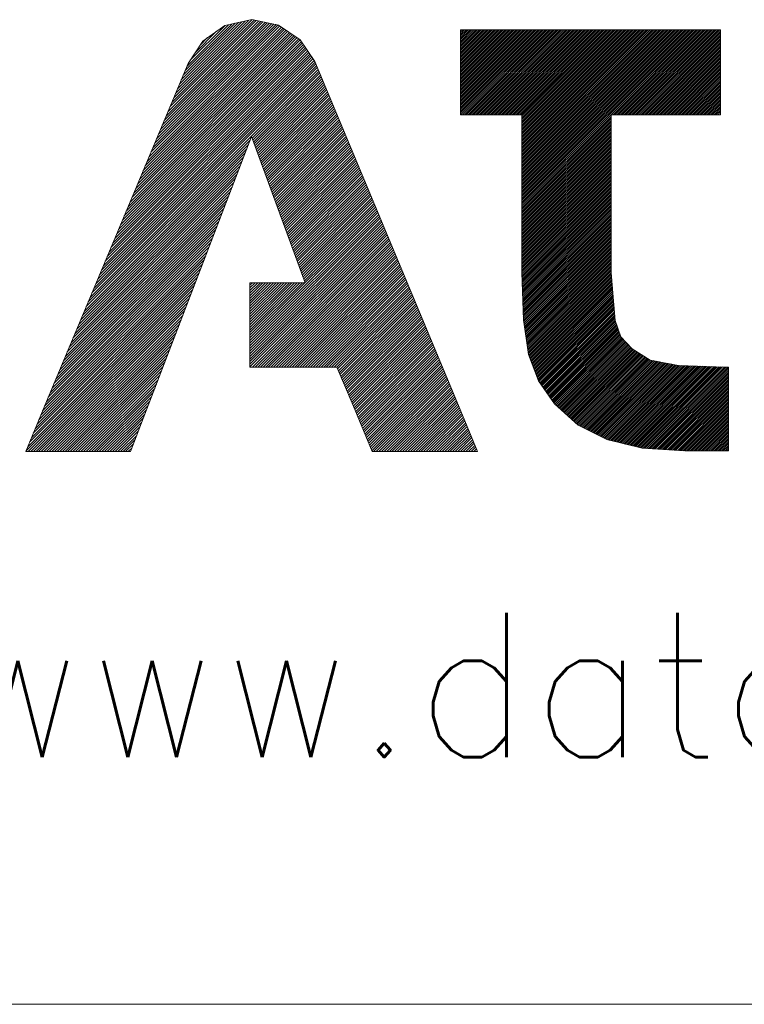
# Model space of a CAD drawing. Header units: millimetres. Extents: x 4 to 836, y 5 to 589.
# Tile 40 of 96: x 666 to 675, y 5 to 17. Entities that reach past the tile are written whole.
import ezdxf

# ---------------------------------------------------------------- set-up
doc = ezdxf.new("R2010")
doc.units = ezdxf.units.MM
doc.layers.add('256', color=7, linetype='Continuous', true_color=0xffffff)
doc.styles.add('blockfont', font='simplex.shx')

# ---------------------------------------------------------------- blocks, each defined once
blk = doc.blocks.new('HATCH3')
at = {"color": 5, "lineweight": 13}
for p, q in [((667.915782, 15.634335), (668.885862, 16.604416)), ((667.938179, 15.687812), (668.859912, 16.609545)), ((667.579822, 14.832184), (669.245605, 16.497967)), ((667.602219, 14.885661), (669.227049, 16.51049)), ((667.624616, 14.939138), (669.208493, 16.523014)), ((667.647014, 14.992614), (669.189937, 16.535537)), ((667.669411, 15.046091), (669.170512, 16.547192)), ((667.691809, 15.099568), (669.144635, 16.552394)), ((667.714206, 15.153045), (669.118758, 16.557596)), ((667.736603, 15.206521), (669.09288, 16.562799)), ((667.759001, 15.259998), (669.067003, 16.568001)), ((667.781398, 15.313475), (669.041126, 16.573203)), ((667.803795, 15.366952), (669.015248, 16.578405)), ((667.826193, 15.420428), (668.989371, 16.583607)), ((667.84859, 15.473905), (668.963494, 16.588809)), ((667.870987, 15.527382), (668.937617, 16.594011)), ((667.893385, 15.580859), (668.911739, 16.599214)), ((667.960577, 15.741289), (668.820349, 16.601062)), ((667.982974, 15.794766), (668.780787, 16.592579)), ((668.005371, 15.848242), (668.741225, 16.584096)), ((668.027769, 15.901719), (668.701662, 16.575613)), ((668.050166, 15.955196), (668.6621, 16.56713)), ((668.072563, 16.008673), (668.622538, 16.558647)), ((668.094961, 16.062149), (668.582975, 16.550164)), ((668.132726, 16.130994), (668.543413, 16.541681)), ((667.355848, 14.297417), (669.430628, 16.372196)), ((667.378246, 14.350893), (669.412609, 16.385257)), ((667.400643, 14.40437), (669.394053, 16.39778)), ((667.42304, 14.457847), (669.375497, 16.410303)), ((667.445438, 14.511324), (669.356941, 16.422827)), ((667.467835, 14.5648), (669.338385, 16.43535)), ((667.490232, 14.618277), (669.319829, 16.447874)), ((667.51263, 14.671754), (669.301273, 16.460397)), ((667.535027, 14.725231), (669.282717, 16.47292)), ((667.557424, 14.778707), (669.264161, 16.485444)), ((668.190711, 16.220058), (668.444323, 16.473671)), ((668.248695, 16.309122), (668.337238, 16.397665)), ((667.221464, 13.976556), (669.505082, 16.260174)), ((667.243862, 14.030033), (669.492673, 16.278844)), ((667.266259, 14.08351), (669.480264, 16.297515)), ((667.288656, 14.136986), (669.467855, 16.316185)), ((667.311054, 14.190463), (669.455446, 16.334855)), ((667.333451, 14.24394), (669.443037, 16.353526)), ((667.08708, 13.655696), (669.579536, 16.148152)), ((667.109478, 13.709172), (669.567127, 16.166822)), ((667.131875, 13.762649), (669.554718, 16.185493)), ((667.154272, 13.816126), (669.542309, 16.204163)), ((667.17667, 13.869603), (669.5299, 16.222833)), ((667.199067, 13.923079), (669.517491, 16.241504)), ((666.952696, 13.334835), (669.640165, 16.022304)), ((666.975094, 13.388312), (669.631005, 16.044223)), ((666.997491, 13.441789), (669.621845, 16.066143)), ((667.019888, 13.495265), (669.612685, 16.088063)), ((667.042286, 13.548742), (669.603526, 16.109982)), ((667.064683, 13.602219), (669.591946, 16.129482)), ((668.86128, 15.212339), (669.649324, 16.000384)), ((668.86962, 15.1896), (669.658484, 15.978464)), ((668.877959, 15.16686), (669.667644, 15.956545)), ((668.886299, 15.14412), (669.676804, 15.934625)), ((668.894639, 15.121381), (669.685963, 15.912705)), ((668.902979, 15.098641), (669.695123, 15.890786)), ((668.911318, 15.075901), (669.704283, 15.868866)), ((668.919658, 15.053162), (669.713443, 15.846946)), ((668.927998, 15.030422), (669.722602, 15.825027)), ((668.936338, 15.007682), (669.731762, 15.803107)), ((668.944677, 14.984943), (669.740922, 15.781187)), ((668.953017, 14.962203), (669.750082, 15.759268)), ((668.961357, 14.939463), (669.759241, 15.737348)), ((668.969696, 14.916724), (669.768401, 15.715428)), ((668.978036, 14.893984), (669.777561, 15.693509)), ((668.986376, 14.871244), (669.78672, 15.671589)), ((668.994716, 14.848505), (669.79588, 15.649669)), ((669.003055, 14.825765), (669.80504, 15.62775)), ((669.011395, 14.803025), (669.8142, 15.60583)), ((669.019735, 14.780286), (669.823359, 15.58391)), ((669.028075, 14.757546), (669.832519, 15.561991)), ((669.036414, 14.734806), (669.841679, 15.540071)), ((669.044754, 14.712067), (669.850839, 15.518151)), ((669.053094, 14.689327), (669.859998, 15.496232)), ((669.061433, 14.666587), (669.869158, 15.474312)), ((669.069773, 14.643847), (669.878318, 15.452392)), ((669.078113, 14.621108), (669.887478, 15.430473)), ((669.086453, 14.598368), (669.896637, 15.408553)), ((669.094792, 14.575628), (669.905797, 15.386633)), ((669.103132, 14.552889), (669.914957, 15.364714)), ((669.111472, 14.530149), (669.924117, 15.342794)), ((669.119812, 14.507409), (669.933276, 15.320874)), ((669.128151, 14.48467), (669.942436, 15.298955)), ((669.136491, 14.46193), (669.951596, 15.277035)), ((669.144831, 14.43919), (669.960756, 15.255115)), ((669.15317, 14.416451), (669.969915, 15.233196)), ((669.16151, 14.393711), (669.979075, 15.211276)), ((666.907902, 13.227882), (668.819153, 15.139133)), ((666.930299, 13.281358), (668.838534, 15.189594)), ((669.16985, 14.370971), (669.988235, 15.189356)), ((669.17819, 14.348232), (669.997395, 15.167437)), ((669.186529, 14.325492), (670.006554, 15.145517)), ((669.194869, 14.302752), (670.015714, 15.123597)), ((669.203209, 14.280013), (670.024874, 15.101677)), ((666.84071, 13.067451), (668.761008, 14.98775)), ((666.863107, 13.120928), (668.78039, 15.038211)), ((666.885504, 13.174405), (668.799771, 15.088672)), ((669.211549, 14.257273), (670.034034, 15.079758)), ((669.219888, 14.234533), (670.043193, 15.057838)), ((669.228228, 14.211794), (670.052353, 15.035918)), ((669.236568, 14.189054), (670.061513, 15.013999)), ((669.244908, 14.166314), (670.070672, 14.992079)), ((666.795915, 12.960498), (668.722246, 14.886829)), ((666.818312, 13.013975), (668.741627, 14.93729)), ((669.253247, 14.143575), (670.079832, 14.970159)), ((669.261587, 14.120835), (670.088992, 14.94824)), ((669.269927, 14.098095), (670.098152, 14.92632)), ((669.278266, 14.075355), (670.107311, 14.9044)), ((669.286606, 14.052616), (670.116471, 14.882481)), ((669.294946, 14.029876), (670.125631, 14.860561)), ((666.75112, 12.853544), (668.683483, 14.785907)), ((666.773518, 12.907021), (668.702864, 14.836368)), ((669.303286, 14.007136), (670.134791, 14.838641)), ((669.311625, 13.984397), (670.14395, 14.816722)), ((669.319965, 13.961657), (670.15311, 14.794802)), ((669.328305, 13.938917), (670.16227, 14.772882)), ((669.336645, 13.916178), (670.17143, 14.750963)), ((666.683928, 12.693114), (668.625339, 14.634525)), ((666.706325, 12.746591), (668.64472, 14.684985)), ((666.728723, 12.800068), (668.664101, 14.735446)), ((669.344984, 13.893438), (670.180589, 14.729043)), ((669.353324, 13.870698), (670.189749, 14.707123)), ((669.361664, 13.847959), (670.198909, 14.685204)), ((669.370003, 13.825219), (670.208069, 14.663284)), ((669.378343, 13.802479), (670.217228, 14.641364)), ((666.639133, 12.586161), (668.586576, 14.533603)), ((666.661531, 12.639637), (668.605957, 14.584064)), ((669.386683, 13.77974), (670.226388, 14.619445)), ((669.395023, 13.757), (670.235548, 14.597525)), ((669.403362, 13.73426), (670.244708, 14.575605)), ((669.411702, 13.711521), (670.253867, 14.553686)), ((669.420042, 13.688781), (670.263027, 14.531766)), ((666.594339, 12.479207), (668.547813, 14.432681)), ((666.616736, 12.532684), (668.567194, 14.483142)), ((669.428382, 13.666041), (670.272187, 14.509846)), ((669.436721, 13.643302), (670.281347, 14.487927)), ((669.445061, 13.620562), (670.290506, 14.466007)), ((669.453401, 13.597822), (670.299666, 14.444087)), ((669.46174, 13.575083), (670.308826, 14.422168)), ((669.47008, 13.552343), (670.317985, 14.400248)), ((666.527147, 12.318777), (668.489669, 14.281299)), ((666.549544, 12.372254), (668.50905, 14.33176)), ((666.571941, 12.42573), (668.528432, 14.382221)), ((668.837209, 12.857313), (670.336305, 14.356409)), ((668.837209, 12.826233), (670.345465, 14.334489)), ((668.837209, 12.795154), (670.354624, 14.312569)), ((668.837209, 12.764075), (670.363784, 14.29065)), ((669.47842, 13.529603), (670.327145, 14.378328)), ((666.482352, 12.211823), (668.450906, 14.180377)), ((666.504749, 12.2653), (668.470287, 14.230838)), ((668.837209, 12.732995), (670.372944, 14.26873)), ((668.837209, 12.701916), (670.382104, 14.24681)), ((668.837209, 12.670836), (670.391263, 14.224891)), ((668.837209, 12.639757), (670.400423, 14.202971)), ((668.837209, 12.608678), (670.409583, 14.181051)), ((666.437557, 12.10487), (668.412143, 14.079456)), ((666.459955, 12.158347), (668.431525, 14.129917)), ((668.837209, 12.577598), (670.418743, 14.159132)), ((668.837209, 12.546519), (670.427902, 14.137212)), ((668.837209, 12.515439), (670.437062, 14.115292)), ((668.866721, 12.513872), (670.446222, 14.093373)), ((668.897801, 12.513872), (670.455382, 14.071453)), ((668.92888, 12.513872), (670.464541, 14.049533)), ((666.393181, 11.998335), (668.37338, 13.978534)), ((666.415219, 12.051452), (668.392762, 14.028995)), ((668.959959, 12.513872), (670.473701, 14.027614)), ((668.991039, 12.513872), (670.482861, 14.005694)), ((669.022118, 12.513872), (670.492021, 13.983774)), ((669.053198, 12.513872), (670.50118, 13.961855)), ((669.084277, 12.513872), (670.51034, 13.939935)), ((666.327069, 11.838985), (668.315236, 13.827152)), ((666.349107, 11.892101), (668.334618, 13.877613)), ((666.371144, 11.945218), (668.353999, 13.928073)), ((669.115356, 12.513872), (670.5195, 13.918015)), ((669.146436, 12.513872), (670.52866, 13.896096)), ((669.177515, 12.513872), (670.537819, 13.874176)), ((669.208595, 12.513872), (670.546979, 13.852256)), ((669.239674, 12.513872), (670.556139, 13.830337)), ((666.282994, 11.732751), (668.276473, 13.72623)), ((666.305032, 11.785868), (668.295855, 13.776691)), ((669.270753, 12.513872), (670.565299, 13.808417)), ((669.301833, 12.513872), (670.574458, 13.786497)), ((669.332912, 12.513872), (670.583618, 13.764578)), ((669.363992, 12.513872), (670.592778, 13.742658)), ((669.395071, 12.513872), (670.601937, 13.720738)), ((666.238919, 11.626517), (668.237711, 13.625308)), ((666.260957, 11.679634), (668.257092, 13.675769)), ((669.42615, 12.513872), (670.611097, 13.698819)), ((669.45723, 12.513872), (670.620257, 13.676899)), ((669.488309, 12.513872), (670.629417, 13.654979)), ((669.519389, 12.513872), (670.638576, 13.63306)), ((669.550468, 12.513872), (670.647736, 13.61114)), ((669.581548, 12.513872), (670.656896, 13.58922)), ((666.194844, 11.520283), (668.198948, 13.524387)), ((666.216882, 11.5734), (668.218329, 13.574848)), ((666.225838, 11.520198), (668.179566, 13.473926)), ((668.837209, 13.478901), (668.866024, 13.507716)), ((668.837209, 13.447822), (668.897103, 13.507716)), ((668.837209, 13.416742), (668.928183, 13.507716)), ((668.837209, 13.385663), (668.959262, 13.507716)), ((668.837209, 13.354583), (668.990342, 13.507716)), ((668.837209, 13.323504), (669.021421, 13.507716)), ((668.837209, 13.292425), (669.0525, 13.507716)), ((668.837209, 13.261345), (669.08358, 13.507716)), ((668.837209, 13.230266), (669.114659, 13.507716)), ((668.837209, 13.199186), (669.145739, 13.507716)), ((668.837209, 13.168107), (669.176818, 13.507716)), ((668.837209, 13.137027), (669.207898, 13.507716)), ((668.837209, 13.105948), (669.238977, 13.507716)), ((668.837209, 13.074869), (669.270056, 13.507716)), ((668.837209, 13.043789), (669.301136, 13.507716)), ((668.837209, 13.01271), (669.332215, 13.507716)), ((668.837209, 12.98163), (669.363295, 13.507716)), ((668.837209, 12.950551), (669.394374, 13.507716)), ((668.837209, 12.919472), (669.425453, 13.507716)), ((668.837209, 12.888392), (669.456533, 13.507716)), ((669.612627, 12.513872), (670.666056, 13.567301)), ((669.643706, 12.513872), (670.675215, 13.545381)), ((669.674786, 12.513872), (670.684375, 13.523461)), ((669.705865, 12.513872), (670.693535, 13.501542)), ((669.736945, 12.513872), (670.702695, 13.479622)), ((666.256918, 11.520198), (668.160185, 13.423465)), ((666.287997, 11.520198), (668.140804, 13.373004)), ((669.768024, 12.513872), (670.711854, 13.457702)), ((669.799103, 12.513872), (670.721014, 13.435783)), ((669.830183, 12.513872), (670.730174, 13.413863)), ((669.860137, 12.512747), (670.739334, 13.391943)), ((669.869494, 12.491025), (670.748493, 13.370024)), ((666.319077, 11.520198), (668.121422, 13.322544)), ((666.350156, 11.520198), (668.102041, 13.272083)), ((669.878851, 12.469302), (670.757653, 13.348104)), ((669.888208, 12.44758), (670.766813, 13.326184)), ((669.897565, 12.425857), (670.775973, 13.304265)), ((669.906922, 12.404135), (670.785132, 13.282345)), ((669.916279, 12.382413), (670.794292, 13.260425)), ((669.925636, 12.36069), (670.803452, 13.238506)), ((666.381235, 11.520198), (668.082659, 13.221622)), ((666.412315, 11.520198), (668.063278, 13.171161)), ((666.443394, 11.520198), (668.043897, 13.1207)), ((669.934993, 12.338968), (670.812612, 13.216586)), ((669.94435, 12.317245), (670.821771, 13.194666)), ((669.953707, 12.295523), (670.830931, 13.172747)), ((669.963064, 12.2738), (670.840091, 13.150827)), ((669.972421, 12.252078), (670.84925, 13.128907)), ((666.474474, 11.520198), (668.024515, 13.07024)), ((666.505553, 11.520198), (668.005134, 13.019779)), ((669.981778, 12.230355), (670.85841, 13.106988)), ((669.991135, 12.208633), (670.86757, 13.085068)), ((670.000492, 12.186911), (670.87673, 13.063148)), ((670.009849, 12.165188), (670.885889, 13.041229)), ((670.019206, 12.143466), (670.895049, 13.019309)), ((666.536633, 11.520198), (667.985752, 12.969318)), ((666.567712, 11.520198), (667.966371, 12.918857)), ((670.028563, 12.121743), (670.904209, 12.997389)), ((670.03792, 12.100021), (670.913369, 12.97547)), ((670.047277, 12.078298), (670.922528, 12.95355)), ((670.056594, 12.056536), (670.931688, 12.93163)), ((670.065709, 12.034571), (670.940848, 12.909711)), ((670.074823, 12.012607), (670.950008, 12.887791)), ((666.598791, 11.520198), (667.94699, 12.868396)), ((666.629871, 11.520198), (667.927608, 12.817936)), ((670.083938, 11.990642), (670.959167, 12.865871)), ((670.093052, 11.968677), (670.968327, 12.843952)), ((670.102167, 11.946712), (670.977487, 12.822032)), ((670.111282, 11.924747), (670.986647, 12.800112)), ((670.120396, 11.902783), (670.995806, 12.778193)), ((666.66095, 11.520198), (667.908227, 12.767475)), ((666.69203, 11.520198), (667.888845, 12.717014)), ((666.723109, 11.520198), (667.869464, 12.666553)), ((670.129511, 11.880818), (671.004966, 12.756273)), ((670.138625, 11.858853), (671.014126, 12.734353)), ((670.14774, 11.836888), (671.023286, 12.712434)), ((670.156855, 11.814923), (671.032445, 12.690514)), ((670.165969, 11.792959), (671.041605, 12.668594)), ((666.754188, 11.520198), (667.850083, 12.616092)), ((666.785268, 11.520198), (667.830701, 12.565632)), ((670.175084, 11.770994), (671.050765, 12.646675)), ((670.184198, 11.749029), (671.059925, 12.624755)), ((670.193313, 11.727064), (671.069084, 12.602835)), ((670.202428, 11.705099), (671.078244, 12.580916)), ((670.211542, 11.683134), (671.087404, 12.558996)), ((666.816347, 11.520198), (667.81132, 12.515171)), ((666.847427, 11.520198), (667.791938, 12.46471)), ((670.220657, 11.66117), (671.096564, 12.537076)), ((670.229771, 11.639205), (671.105723, 12.515157)), ((670.238886, 11.61724), (671.114883, 12.493237)), ((670.248001, 11.595275), (671.124043, 12.471317)), ((670.257115, 11.57331), (671.133202, 12.449398)), ((670.26623, 11.551346), (671.142362, 12.427478)), ((666.878506, 11.520198), (667.772557, 12.414249)), ((666.909585, 11.520198), (667.753176, 12.363788)), ((666.940665, 11.520198), (667.733794, 12.313327)), ((670.275344, 11.529381), (671.151522, 12.405558)), ((670.297241, 11.520198), (671.160682, 12.383639)), ((670.32832, 11.520198), (671.169841, 12.361719)), ((670.3594, 11.520198), (671.179001, 12.339799)), ((670.390479, 11.520198), (671.188161, 12.31788)), ((666.971744, 11.520198), (667.714413, 12.262867)), ((667.002824, 11.520198), (667.695032, 12.212406)), ((670.421559, 11.520198), (671.197321, 12.29596)), ((670.452638, 11.520198), (671.20648, 12.27404)), ((670.483718, 11.520198), (671.21564, 12.252121)), ((670.514797, 11.520198), (671.2248, 12.230201)), ((670.545876, 11.520198), (671.23396, 12.208281)), ((667.033903, 11.520198), (667.67565, 12.161945)), ((667.064982, 11.520198), (667.656269, 12.111484)), ((670.576956, 11.520198), (671.243119, 12.186362)), ((670.608035, 11.520198), (671.252279, 12.164442)), ((670.639115, 11.520198), (671.261439, 12.142522)), ((670.670194, 11.520198), (671.270599, 12.120603)), ((670.701273, 11.520198), (671.279758, 12.098683)), ((670.732353, 11.520198), (671.288918, 12.076763)), ((667.096062, 11.520198), (667.636887, 12.061023)), ((667.127141, 11.520198), (667.617589, 12.010646)), ((667.158221, 11.520198), (667.598292, 11.960269)), ((670.763432, 11.520198), (671.298066, 12.054832)), ((670.794512, 11.520198), (671.307175, 12.032862)), ((670.825591, 11.520198), (671.316285, 12.010892)), ((670.85667, 11.520198), (671.325395, 11.988922)), ((670.88775, 11.520198), (671.334505, 11.966953)), ((667.1893, 11.520198), (667.578995, 11.909893)), ((667.22038, 11.520198), (667.559698, 11.859516)), ((670.918829, 11.520198), (671.343614, 11.944983)), ((670.949909, 11.520198), (671.352724, 11.923013)), ((670.980988, 11.520198), (671.361834, 11.901044)), ((671.012067, 11.520198), (671.370943, 11.879074)), ((671.043147, 11.520198), (671.380053, 11.857104)), ((667.251459, 11.520198), (667.540401, 11.80914)), ((667.282538, 11.520198), (667.521104, 11.758764)), ((671.074226, 11.520198), (671.389163, 11.835135)), ((671.105306, 11.520198), (671.398273, 11.813165)), ((671.136385, 11.520198), (671.407382, 11.791195)), ((671.167465, 11.520198), (671.416492, 11.769225)), ((671.198544, 11.520198), (671.425602, 11.747256)), ((667.313618, 11.520198), (667.501807, 11.708387)), ((667.344697, 11.520198), (667.48251, 11.658011)), ((671.229623, 11.520198), (671.434711, 11.725286)), ((671.260703, 11.520198), (671.443821, 11.703316)), ((671.291782, 11.520198), (671.452931, 11.681347)), ((671.322862, 11.520198), (671.462041, 11.659377)), ((671.353941, 11.520198), (671.47115, 11.637407)), ((671.38502, 11.520198), (671.48026, 11.615438)), ((667.375777, 11.520198), (667.463213, 11.607635)), ((667.406856, 11.520198), (667.443916, 11.557258)), ((671.4161, 11.520198), (671.48937, 11.593468)), ((671.447179, 11.520198), (671.498479, 11.571498)), ((671.478259, 11.520198), (671.507589, 11.549529))]:
    blk.add_line(p, q, dxfattribs=at)
blk = doc.blocks.new('HATCH5')
at = {"color": 5, "lineweight": 13}
for p, q in [((671.318785, 16.462067), (671.345668, 16.48895)), ((671.318785, 16.440418), (671.367317, 16.48895)), ((671.318785, 16.418768), (671.388967, 16.48895)), ((671.318785, 16.397118), (671.410617, 16.48895)), ((671.318785, 16.375468), (671.432267, 16.48895)), ((671.318785, 16.353819), (671.453916, 16.48895)), ((671.318785, 16.332169), (671.475566, 16.48895)), ((671.318785, 16.310519), (671.497216, 16.48895)), ((671.318785, 16.28887), (671.518865, 16.48895)), ((671.318785, 16.26722), (671.540515, 16.48895)), ((671.318785, 16.24557), (671.562165, 16.48895)), ((671.318785, 16.223921), (671.583814, 16.48895)), ((671.318785, 16.202271), (671.605464, 16.48895)), ((671.318785, 16.180621), (671.627114, 16.48895)), ((671.318785, 16.158971), (671.648764, 16.48895)), ((671.318785, 16.137322), (671.670413, 16.48895)), ((671.318785, 16.115672), (671.692063, 16.48895)), ((671.318785, 16.094022), (671.713713, 16.48895)), ((671.318785, 16.072373), (671.735362, 16.48895)), ((671.318785, 16.050723), (671.757012, 16.48895)), ((671.318785, 16.029073), (671.778662, 16.48895)), ((671.318785, 16.007423), (671.800312, 16.48895)), ((671.318785, 15.985774), (671.821961, 16.48895)), ((671.318785, 15.964124), (671.843611, 16.48895)), ((671.318785, 15.942474), (671.865261, 16.48895)), ((671.318785, 15.920825), (671.88691, 16.48895)), ((671.318785, 15.899175), (671.90856, 16.48895)), ((671.318785, 15.877525), (671.93021, 16.48895)), ((671.318785, 15.855876), (671.951859, 16.48895)), ((671.318785, 15.834226), (671.973509, 16.48895)), ((671.318785, 15.812576), (671.995159, 16.48895)), ((671.318785, 15.790926), (672.016809, 16.48895)), ((671.318785, 15.769277), (672.038458, 16.48895)), ((671.318785, 15.747627), (672.060108, 16.48895)), ((671.318785, 15.725977), (672.081758, 16.48895)), ((671.318785, 15.704328), (672.103407, 16.48895)), ((671.318785, 15.682678), (672.125057, 16.48895)), ((671.318785, 15.661028), (672.146707, 16.48895)), ((671.318785, 15.639378), (672.168357, 16.48895)), ((671.318785, 15.617729), (672.190006, 16.48895)), ((671.318785, 15.596079), (672.211656, 16.48895)), ((671.318785, 15.574429), (672.233306, 16.48895)), ((671.318785, 15.55278), (672.254955, 16.48895)), ((671.318785, 15.53113), (672.276605, 16.48895)), ((671.318785, 15.50948), (672.298255, 16.48895)), ((671.320375, 15.48942), (672.319905, 16.48895)), ((671.342024, 15.48942), (672.341554, 16.48895)), ((671.363674, 15.48942), (672.363204, 16.48895)), ((671.385324, 15.48942), (672.384854, 16.48895)), ((671.406973, 15.48942), (672.406503, 16.48895)), ((671.428623, 15.48942), (672.428153, 16.48895)), ((671.450273, 15.48942), (672.449803, 16.48895)), ((671.471922, 15.48942), (672.471452, 16.48895)), ((671.493572, 15.48942), (672.493102, 16.48895)), ((671.515222, 15.48942), (672.514752, 16.48895)), ((671.536872, 15.48942), (672.536402, 16.48895)), ((671.558521, 15.48942), (672.558051, 16.48895)), ((671.580171, 15.48942), (672.579701, 16.48895)), ((671.601821, 15.48942), (672.601351, 16.48895)), ((671.62347, 15.48942), (672.623, 16.48895)), ((671.64512, 15.48942), (672.64465, 16.48895)), ((671.66677, 15.48942), (672.6663, 16.48895)), ((671.68842, 15.48942), (672.68795, 16.48895)), ((671.710069, 15.48942), (672.709599, 16.48895)), ((671.731719, 15.48942), (672.731249, 16.48895)), ((671.753369, 15.48942), (672.752899, 16.48895)), ((671.775018, 15.48942), (672.774548, 16.48895)), ((671.796668, 15.48942), (672.796198, 16.48895)), ((671.818318, 15.48942), (672.817848, 16.48895)), ((671.839968, 15.48942), (672.839498, 16.48895)), ((671.861617, 15.48942), (672.861147, 16.48895)), ((671.883267, 15.48942), (672.882797, 16.48895)), ((671.904917, 15.48942), (672.904447, 16.48895)), ((671.926566, 15.48942), (672.926096, 16.48895)), ((671.948216, 15.48942), (672.947746, 16.48895)), ((671.969866, 15.48942), (672.969396, 16.48895)), ((671.991515, 15.48942), (672.991045, 16.48895)), ((672.013165, 15.48942), (673.012695, 16.48895)), ((672.034815, 15.48942), (673.034345, 16.48895)), ((672.042664, 15.475619), (673.055995, 16.48895)), ((672.042664, 15.45397), (673.077644, 16.48895)), ((672.042664, 15.43232), (673.099294, 16.48895)), ((672.042664, 15.41067), (673.120944, 16.48895)), ((672.042664, 15.389021), (673.142593, 16.48895)), ((672.042664, 15.367371), (673.164243, 16.48895)), ((672.042664, 15.345721), (673.185893, 16.48895)), ((672.042664, 15.324071), (673.207543, 16.48895)), ((672.042664, 15.302422), (673.229192, 16.48895)), ((672.042664, 15.280772), (673.250842, 16.48895)), ((672.042664, 15.259122), (673.272492, 16.48895)), ((672.042664, 15.237473), (673.294141, 16.48895)), ((672.042664, 15.215823), (673.315791, 16.48895)), ((672.042664, 15.194173), (673.337441, 16.48895)), ((672.042664, 15.172524), (673.35909, 16.48895)), ((672.042664, 15.150874), (673.38074, 16.48895)), ((672.042664, 15.129224), (673.40239, 16.48895)), ((672.042664, 15.107574), (673.42404, 16.48895)), ((672.042664, 15.085925), (673.445689, 16.48895)), ((672.042664, 15.064275), (673.467339, 16.48895)), ((672.042664, 15.042625), (673.488989, 16.48895)), ((672.042664, 15.020976), (673.510638, 16.48895)), ((672.042664, 14.999326), (673.532288, 16.48895)), ((672.042664, 14.977676), (673.553938, 16.48895)), ((672.042664, 14.956026), (673.575588, 16.48895)), ((672.042664, 14.934377), (673.597237, 16.48895)), ((672.042664, 14.912727), (673.618887, 16.48895)), ((672.042664, 14.891077), (673.640537, 16.48895)), ((672.042664, 14.869428), (673.662186, 16.48895)), ((672.042664, 14.847778), (673.683836, 16.48895)), ((672.042664, 14.826128), (673.705486, 16.48895)), ((672.042664, 14.804478), (673.727136, 16.48895)), ((672.042664, 14.782829), (673.748785, 16.48895)), ((672.042664, 14.761179), (673.770435, 16.48895)), ((672.042664, 14.739529), (673.792085, 16.48895)), ((672.042664, 14.71788), (673.813734, 16.48895)), ((672.042664, 14.69623), (673.835384, 16.48895)), ((672.042664, 14.67458), (673.857034, 16.48895)), ((672.042664, 14.652931), (673.878683, 16.48895)), ((672.042664, 14.631281), (673.900333, 16.48895)), ((672.042664, 14.609631), (673.921983, 16.48895)), ((672.042664, 14.587981), (673.943633, 16.48895)), ((672.042664, 14.566332), (673.965282, 16.48895)), ((672.042664, 14.544682), (673.986932, 16.48895)), ((672.042664, 14.523032), (674.008582, 16.48895)), ((672.042664, 14.501383), (674.030231, 16.48895)), ((672.042664, 14.479733), (674.051881, 16.48895)), ((672.042664, 14.458083), (674.073531, 16.48895)), ((673.095651, 15.48942), (674.095181, 16.48895)), ((673.1173, 15.48942), (674.11683, 16.48895)), ((673.13895, 15.48942), (674.13848, 16.48895)), ((673.1606, 15.48942), (674.16013, 16.48895)), ((673.182249, 15.48942), (674.181779, 16.48895)), ((673.203899, 15.48942), (674.203429, 16.48895)), ((673.225549, 15.48942), (674.225079, 16.48895)), ((673.247198, 15.48942), (674.246728, 16.48895)), ((673.268848, 15.48942), (674.268378, 16.48895)), ((673.290498, 15.48942), (674.290028, 16.48895)), ((673.312148, 15.48942), (674.311678, 16.48895)), ((673.333797, 15.48942), (674.333327, 16.48895)), ((673.355447, 15.48942), (674.354977, 16.48895)), ((673.377097, 15.48942), (674.376627, 16.48895)), ((673.398746, 15.48942), (674.380516, 16.47119)), ((673.420396, 15.48942), (674.380516, 16.44954)), ((673.442046, 15.48942), (674.380516, 16.42789)), ((673.463696, 15.48942), (674.380516, 16.40624)), ((673.485345, 15.48942), (674.380516, 16.384591)), ((673.506995, 15.48942), (674.380516, 16.362941)), ((673.528645, 15.48942), (674.380516, 16.341291)), ((673.550294, 15.48942), (674.380516, 16.319642)), ((673.571944, 15.48942), (674.380516, 16.297992)), ((673.593594, 15.48942), (674.380516, 16.276342)), ((673.615244, 15.48942), (674.380516, 16.254692)), ((673.636893, 15.48942), (674.380516, 16.233043)), ((673.658543, 15.48942), (674.380516, 16.211393)), ((673.680193, 15.48942), (674.380516, 16.189743)), ((673.701842, 15.48942), (674.380516, 16.168094)), ((673.723492, 15.48942), (674.380516, 16.146444)), ((673.745142, 15.48942), (674.380516, 16.124794)), ((673.766791, 15.48942), (674.380516, 16.103145)), ((673.788441, 15.48942), (674.380516, 16.081495)), ((673.810091, 15.48942), (674.380516, 16.059845)), ((673.831741, 15.48942), (674.380516, 16.038195)), ((673.85339, 15.48942), (674.380516, 16.016546)), ((673.87504, 15.48942), (674.380516, 15.994896)), ((673.89669, 15.48942), (674.380516, 15.973246)), ((673.918339, 15.48942), (674.380516, 15.951597)), ((673.939989, 15.48942), (674.380516, 15.929947)), ((673.961639, 15.48942), (674.380516, 15.908297)), ((673.983289, 15.48942), (674.380516, 15.886647)), ((674.004938, 15.48942), (674.380516, 15.864998)), ((674.026588, 15.48942), (674.380516, 15.843348)), ((674.048238, 15.48942), (674.380516, 15.821698)), ((674.069887, 15.48942), (674.380516, 15.800049)), ((674.091537, 15.48942), (674.380516, 15.778399)), ((674.113187, 15.48942), (674.380516, 15.756749)), ((674.134837, 15.48942), (674.380516, 15.735099)), ((674.156486, 15.48942), (674.380516, 15.71345)), ((674.178136, 15.48942), (674.380516, 15.6918)), ((674.199786, 15.48942), (674.380516, 15.67015)), ((674.221435, 15.48942), (674.380516, 15.648501)), ((674.243085, 15.48942), (674.380516, 15.626851)), ((674.264735, 15.48942), (674.380516, 15.605201)), ((674.286384, 15.48942), (674.380516, 15.583552)), ((674.308034, 15.48942), (674.380516, 15.561902)), ((672.042664, 14.436433), (673.093794, 15.487563)), ((672.042664, 14.414784), (673.093794, 15.465914)), ((672.042664, 14.393134), (673.093794, 15.444264)), ((674.329684, 15.48942), (674.380516, 15.540252)), ((674.351334, 15.48942), (674.380516, 15.518602)), ((672.042664, 14.371484), (673.093794, 15.422614)), ((672.042664, 14.349835), (673.093794, 15.400965)), ((672.042664, 14.328185), (673.093794, 15.379315)), ((672.042664, 14.306535), (673.093794, 15.357665)), ((672.042664, 14.284886), (673.093794, 15.336016)), ((672.042664, 14.263236), (673.093794, 15.314366)), ((672.042664, 14.241586), (673.093794, 15.292716)), ((672.042664, 14.219936), (673.093794, 15.271066)), ((672.042664, 14.198287), (673.093794, 15.249417)), ((672.042664, 14.176637), (673.093794, 15.227767)), ((672.042664, 14.154987), (673.093794, 15.206117)), ((672.042664, 14.133338), (673.093794, 15.184468)), ((672.042664, 14.111688), (673.093794, 15.162818)), ((672.042664, 14.090038), (673.093794, 15.141168)), ((672.042664, 14.068388), (673.093794, 15.119518)), ((672.042664, 14.046739), (673.093794, 15.097869)), ((672.042664, 14.025089), (673.093794, 15.076219)), ((672.042664, 14.003439), (673.093794, 15.054569)), ((672.042664, 13.98179), (673.093794, 15.03292)), ((672.042664, 13.96014), (673.093794, 15.01127)), ((672.042664, 13.93849), (673.093794, 14.98962)), ((672.042664, 13.91684), (673.093794, 14.96797)), ((672.042664, 13.895191), (673.093794, 14.946321)), ((672.042664, 13.873541), (673.093794, 14.924671)), ((672.042664, 13.851891), (673.093794, 14.903021)), ((672.042664, 13.830242), (673.093794, 14.881372)), ((672.042664, 13.808592), (673.093794, 14.859722)), ((672.042664, 13.786942), (673.093794, 14.838072)), ((672.042664, 13.765293), (673.093794, 14.816423)), ((672.042664, 13.743643), (673.093794, 14.794773)), ((672.042664, 13.721993), (673.093794, 14.773123)), ((672.042664, 13.700343), (673.093794, 14.751473)), ((672.042664, 13.678694), (673.093794, 14.729824)), ((672.042664, 13.657044), (673.093794, 14.708174)), ((672.042664, 13.635394), (673.093794, 14.686524)), ((672.043101, 13.614182), (673.093794, 14.664875)), ((672.043749, 13.59318), (673.093794, 14.643225)), ((672.044397, 13.572179), (673.093794, 14.621575)), ((672.045046, 13.551177), (673.093794, 14.599925)), ((672.045694, 13.530175), (673.093794, 14.578276)), ((672.046342, 13.509174), (673.093794, 14.556626)), ((672.04699, 13.488172), (673.093794, 14.534976)), ((672.047638, 13.46717), (673.093794, 14.513327)), ((672.048286, 13.446169), (673.093794, 14.491677)), ((672.048934, 13.425167), (673.093794, 14.470027)), ((672.049582, 13.404165), (673.093794, 14.448377)), ((672.05023, 13.383164), (673.093794, 14.426728)), ((672.050878, 13.362162), (673.093794, 14.405078)), ((672.051526, 13.34116), (673.093794, 14.383428)), ((672.052174, 13.320159), (673.093794, 14.361779)), ((672.052822, 13.299157), (673.093794, 14.340129)), ((672.05347, 13.278156), (673.093794, 14.318479)), ((672.054118, 13.257154), (673.093794, 14.29683)), ((672.054766, 13.236152), (673.093794, 14.27518)), ((672.055414, 13.215151), (673.093794, 14.25353)), ((672.056063, 13.194149), (673.093794, 14.23188)), ((672.056711, 13.173147), (673.093794, 14.210231)), ((672.057359, 13.152146), (673.093794, 14.188581)), ((672.058007, 13.131144), (673.093794, 14.166931)), ((672.058655, 13.110142), (673.093794, 14.145282)), ((672.059303, 13.089141), (673.093794, 14.123632)), ((672.060004, 13.068192), (673.093794, 14.101982)), ((672.062809, 13.049347), (673.093794, 14.080332)), ((672.065613, 13.030502), (673.093794, 14.058683)), ((672.068418, 13.011657), (673.093794, 14.037033)), ((672.071223, 12.992813), (673.093794, 14.015383)), ((672.074028, 12.973968), (673.093794, 13.993734)), ((672.076833, 12.955123), (673.093794, 13.972084)), ((672.079638, 12.936278), (673.093794, 13.950434)), ((672.082443, 12.917433), (673.093794, 13.928785)), ((672.085248, 12.898588), (673.093794, 13.907135)), ((672.088053, 12.879744), (673.093794, 13.885485)), ((672.090857, 12.860899), (673.093794, 13.863835)), ((672.093662, 12.842054), (673.093794, 13.842186)), ((672.096467, 12.823209), (673.093794, 13.820536)), ((672.099272, 12.804364), (673.093794, 13.798886)), ((672.102077, 12.78552), (673.093794, 13.777237)), ((672.104882, 12.766675), (673.093794, 13.755587)), ((672.107687, 12.74783), (673.093794, 13.733937)), ((672.110492, 12.728985), (673.093794, 13.712287)), ((672.113297, 12.71014), (673.093794, 13.690638)), ((672.116101, 12.691295), (673.093794, 13.668988)), ((672.118906, 12.672451), (673.093794, 13.647338)), ((672.123027, 12.654921), (673.094012, 13.625907)), ((672.128955, 12.6392), (673.095783, 13.606028)), ((672.134883, 12.623478), (673.097553, 13.586148)), ((672.140811, 12.607757), (673.099324, 13.566269)), ((672.14674, 12.592035), (673.101094, 13.54639)), ((672.152668, 12.576314), (673.102865, 13.526511)), ((672.158596, 12.560593), (673.104636, 13.506632)), ((672.164525, 12.544871), (673.106406, 13.486753)), ((672.170453, 12.52915), (673.108177, 13.466874)), ((672.176381, 12.513428), (673.109947, 13.446995)), ((672.182309, 12.497707), (673.111674, 13.427071)), ((672.188238, 12.481985), (673.113295, 13.407043)), ((672.194166, 12.466264), (673.114917, 13.387015)), ((672.200094, 12.450543), (673.116539, 13.366987)), ((672.206023, 12.434821), (673.11816, 13.346959)), ((672.211951, 12.4191), (673.119782, 13.326931)), ((672.217879, 12.403378), (673.121404, 13.306903)), ((672.223807, 12.387657), (673.123025, 13.286875)), ((672.229736, 12.371936), (673.124647, 13.266847)), ((672.235664, 12.356214), (673.126269, 13.246819)), ((672.243511, 12.342411), (673.12789, 13.226791)), ((672.252354, 12.329605), (673.129512, 13.206763)), ((672.261197, 12.316798), (673.131134, 13.186735)), ((672.27004, 12.303991), (673.132755, 13.166707)), ((672.278883, 12.291184), (673.134377, 13.146679)), ((672.287726, 12.278378), (673.135999, 13.126651)), ((672.296569, 12.265571), (673.13762, 13.106623)), ((672.305412, 12.252764), (673.139242, 13.086594)), ((672.314255, 12.239958), (673.140864, 13.066566)), ((672.323098, 12.227151), (673.145295, 13.049348)), ((672.331941, 12.214344), (673.150827, 13.03323)), ((672.340784, 12.201538), (673.156358, 13.017112)), ((672.349627, 12.188731), (673.16189, 13.000994)), ((672.35847, 12.175924), (673.167422, 12.984876)), ((672.367313, 12.163118), (673.172953, 12.968758)), ((672.376156, 12.150311), (673.178485, 12.95264)), ((672.384999, 12.137504), (673.184016, 12.936522)), ((672.393842, 12.124698), (673.189548, 12.920404)), ((672.402685, 12.111891), (673.19508, 12.904285)), ((672.411528, 12.099084), (673.200611, 12.888167)), ((672.420371, 12.086277), (673.206143, 12.872049)), ((672.430568, 12.074825), (673.215628, 12.859884)), ((672.441989, 12.064596), (673.226114, 12.848721)), ((672.45341, 12.054367), (673.236601, 12.837558)), ((672.464831, 12.044138), (673.247088, 12.826396)), ((672.476252, 12.03391), (673.257575, 12.815233)), ((672.487673, 12.023681), (673.268062, 12.80407)), ((672.499094, 12.013452), (673.278549, 12.792907)), ((672.510514, 12.003223), (673.289035, 12.781744)), ((672.521935, 11.992994), (673.299522, 12.770581)), ((672.533356, 11.982765), (673.310009, 12.759418)), ((672.544777, 11.972537), (673.320496, 12.748255)), ((672.556198, 11.962308), (673.330983, 12.737093)), ((672.567619, 11.952079), (673.341636, 12.726096)), ((672.57904, 11.94185), (673.355109, 12.717919)), ((672.590461, 11.931621), (673.368582, 12.709743)), ((672.601882, 11.921393), (673.382055, 12.701566)), ((672.613302, 11.911164), (673.395528, 12.693389)), ((672.624723, 11.900935), (673.409001, 12.685212)), ((672.636144, 11.890706), (673.422474, 12.677036)), ((672.647565, 11.880477), (673.435947, 12.668859)), ((672.658986, 11.870248), (673.44942, 12.660682)), ((672.670407, 11.86002), (673.462893, 12.652506)), ((672.681828, 11.849791), (673.476366, 12.644329)), ((672.693249, 11.839562), (673.489839, 12.636152)), ((672.704877, 11.829541), (673.503312, 12.627976)), ((672.719265, 11.822279), (673.516785, 12.619799)), ((672.733653, 11.815017), (673.530258, 12.611622)), ((672.748041, 11.807755), (673.543731, 12.603445)), ((672.762429, 11.800494), (673.558354, 12.596419)), ((672.776817, 11.793232), (673.576463, 12.592878)), ((672.791205, 11.78597), (673.594572, 12.589338)), ((672.805592, 11.778708), (673.612682, 12.585797)), ((672.81998, 11.771446), (673.630791, 12.582257)), ((672.834368, 11.764184), (673.6489, 12.578716)), ((672.848756, 11.756923), (673.667009, 12.575176)), ((672.863144, 11.749661), (673.685119, 12.571636)), ((672.877532, 11.742399), (673.703228, 12.568095)), ((672.89192, 11.735137), (673.721337, 12.564555)), ((672.906307, 11.727875), (673.739446, 12.561014)), ((672.920695, 11.720613), (673.757556, 12.557474)), ((672.935083, 11.713352), (673.775665, 12.553933)), ((672.949471, 11.70609), (673.793774, 12.550393)), ((672.963859, 11.698828), (673.811883, 12.546852)), ((672.978247, 11.691566), (673.829993, 12.543312)), ((672.992635, 11.684304), (673.848102, 12.539771)), ((673.007023, 11.677042), (673.866211, 12.536231)), ((673.02141, 11.66978), (673.88432, 12.53269)), ((673.035798, 11.662519), (673.904684, 12.531404)), ((673.051212, 11.656283), (673.925645, 12.530715)), ((673.06867, 11.652091), (673.946605, 12.530026)), ((673.086128, 11.647899), (673.967566, 12.529337)), ((673.103586, 11.643707), (673.988527, 12.528648)), ((673.121043, 11.639515), (674.009487, 12.527959)), ((673.138501, 11.635323), (674.030448, 12.52727)), ((673.155959, 11.631132), (674.051409, 12.526581)), ((673.173417, 11.62694), (674.072369, 12.525892)), ((673.190875, 11.622748), (674.09333, 12.525203)), ((673.208333, 11.618556), (674.114291, 12.524514)), ((673.22579, 11.614364), (674.135251, 12.523825)), ((673.243248, 11.610172), (674.156212, 12.523136)), ((673.260706, 11.60598), (674.177173, 12.522447)), ((673.278164, 11.601788), (674.198133, 12.521758)), ((673.295622, 11.597596), (674.219094, 12.521069)), ((673.313079, 11.593404), (674.240055, 12.52038)), ((673.330537, 11.589213), (674.261015, 12.519691)), ((673.347995, 11.585021), (674.281976, 12.519001)), ((673.365453, 11.580829), (674.302937, 12.518312)), ((673.382911, 11.576637), (674.323897, 12.517623)), ((673.400369, 11.572445), (674.344858, 12.516934)), ((673.417826, 11.568253), (674.365819, 12.516245)), ((673.435284, 11.564061), (674.386779, 12.515556)), ((673.452742, 11.559869), (674.40774, 12.514867)), ((673.471775, 11.557253), (674.428701, 12.514178)), ((673.492121, 11.555949), (674.450044, 12.513872)), ((673.512467, 11.554646), (674.471694, 12.513872)), ((673.532813, 11.553342), (674.478241, 12.49877)), ((673.55316, 11.552038), (674.478241, 12.47712)), ((673.573506, 11.550735), (674.478241, 12.45547)), ((673.593852, 11.549431), (674.478241, 12.43382)), ((673.614198, 11.548127), (674.478241, 12.412171)), ((673.634544, 11.546824), (674.478241, 12.390521)), ((673.65489, 11.54552), (674.478241, 12.368871)), ((673.675236, 11.544217), (674.478241, 12.347222)), ((673.695582, 11.542913), (674.478241, 12.325572)), ((673.715928, 11.541609), (674.478241, 12.303922)), ((673.736274, 11.540306), (674.478241, 12.282272)), ((673.75662, 11.539002), (674.478241, 12.260623)), ((673.776966, 11.537698), (674.478241, 12.238973)), ((673.797312, 11.536395), (674.478241, 12.217323)), ((673.817658, 11.535091), (674.478241, 12.195674)), ((673.838004, 11.533787), (674.478241, 12.174024)), ((673.858351, 11.532484), (674.478241, 12.152374)), ((673.878697, 11.53118), (674.478241, 12.130725)), ((673.899043, 11.529876), (674.478241, 12.109075)), ((673.919389, 11.528573), (674.478241, 12.087425)), ((673.939735, 11.527269), (674.478241, 12.065775)), ((673.960081, 11.525966), (674.478241, 12.044126)), ((673.981649, 11.525884), (674.478241, 12.022476)), ((674.003299, 11.525884), (674.478241, 12.000826)), ((674.024948, 11.525884), (674.478241, 11.979177)), ((674.046598, 11.525884), (674.478241, 11.957527)), ((674.068248, 11.525884), (674.478241, 11.935877)), ((674.089898, 11.525884), (674.478241, 11.914227)), ((674.111547, 11.525884), (674.478241, 11.892578)), ((674.133197, 11.525884), (674.478241, 11.870928)), ((674.154847, 11.525884), (674.478241, 11.849278)), ((674.176496, 11.525884), (674.478241, 11.827629)), ((674.198146, 11.525884), (674.478241, 11.805979)), ((674.219796, 11.525884), (674.478241, 11.784329)), ((674.241446, 11.525884), (674.478241, 11.762679)), ((674.263095, 11.525884), (674.478241, 11.74103)), ((674.284745, 11.525884), (674.478241, 11.71938)), ((674.306395, 11.525884), (674.478241, 11.69773)), ((674.328044, 11.525884), (674.478241, 11.676081)), ((674.349694, 11.525884), (674.478241, 11.654431)), ((674.371344, 11.525884), (674.478241, 11.632781)), ((674.392993, 11.525884), (674.478241, 11.611132)), ((674.414643, 11.525884), (674.478241, 11.589482)), ((674.436293, 11.525884), (674.478241, 11.567832)), ((674.457943, 11.525884), (674.478241, 11.546182))]:
    blk.add_line(p, q, dxfattribs=at)

msp = doc.modelspace()

# ---------------------------------------------------------------- linework, layer by layer
at = {"layer": '256', "color": 5, "linetype": 'Continuous', "lineweight": 18}
for p, q in [((668.539, 16.541), (668.86, 16.61)), ((668.86, 16.61), (669.174, 16.547)), ((668.28, 16.357), (668.539, 16.541)), ((669.174, 16.547), (669.43, 16.374)), ((671.319, 16.489), (674.381, 16.489)), ((671.319, 15.489), (671.319, 16.489)), ((674.381, 16.489), (674.381, 15.489)), ((669.43, 16.374), (669.601, 16.116)), ((668.108, 16.093), (668.28, 16.357)), ((666.419, 12.06), (668.108, 16.093)), ((669.601, 16.116), (671.296, 12.06)), ((672.043, 15.489), (671.319, 15.489)), ((672.043, 13.628), (672.043, 15.489)), ((673.094, 15.489), (673.094, 13.628)), ((674.381, 15.489), (673.094, 15.489)), ((668.854, 15.231), (667.637, 12.06)), ((669.486, 13.508), (668.854, 15.231)), ((672.06, 13.069), (672.043, 13.628)), ((673.094, 13.628), (673.111, 13.433)), ((668.837, 13.508), (669.486, 13.508)), ((668.837, 12.514), (668.837, 13.508)), ((673.111, 13.433), (673.141, 13.061)), ((672.121, 12.662), (672.06, 13.069)), ((673.141, 13.061), (673.207, 12.869)), ((673.207, 12.869), (673.341, 12.727)), ((672.238, 12.351), (672.121, 12.662)), ((673.341, 12.727), (673.554, 12.597)), ((673.554, 12.597), (673.888, 12.532)), ((669.86, 12.514), (668.837, 12.514)), ((670.055, 12.06), (669.86, 12.514)), ((673.888, 12.532), (674.438, 12.514)), ((674.438, 12.514), (674.478, 12.514)), ((674.478, 12.514), (674.478, 12.184)), ((672.425, 12.08), (672.238, 12.351)), ((672.704, 11.83), (672.425, 12.08)), ((674.478, 12.184), (674.478, 11.855)), ((666.195, 11.52), (666.419, 12.06)), ((667.637, 12.06), (667.43, 11.52)), ((670.279, 11.52), (670.055, 12.06)), ((671.296, 12.06), (671.52, 11.52)), ((674.478, 11.855), (674.478, 11.526)), ((673.045, 11.658), (672.704, 11.83)), ((673.461, 11.558), (673.045, 11.658)), ((667.43, 11.52), (666.195, 11.52)), ((671.52, 11.52), (670.279, 11.52)), ((673.961, 11.526), (673.461, 11.558)), ((674.323, 11.526), (673.961, 11.526)), ((674.478, 11.526), (674.323, 11.526))]:
    msp.add_line(p, q, dxfattribs=at)
at = {"layer": '256', "color": 3, "linetype": 'Continuous', "lineweight": 18}
msp.add_line((15, 5), (836, 5), dxfattribs=at)

# ---------------------------------------------------------------- block references
at = {"layer": '256', "color": 5, "linetype": 'Continuous', "lineweight": 13}
for name in ['HATCH3', 'HATCH5']:
    msp.add_blockref(name, (0, 0), dxfattribs=at)

# ---------------------------------------------------------------- texts
at = {"layer": '256', "color": 4, "linetype": 'Continuous', "lineweight": 13, "insert": (665.31, 7.349), "char_height": 1.7, "attachment_point": 7, "line_spacing_factor": 0.903614, "style": 'blockfont'}
msp.add_mtext('\\W0.9878;www.datalogic.com', dxfattribs=at)

doc.saveas('drawing.dxf')
